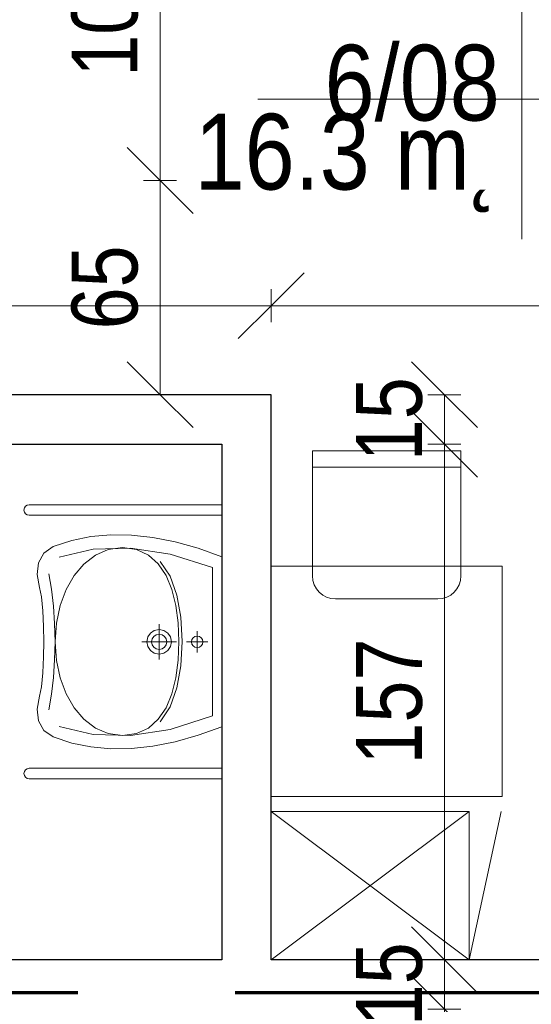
# Model space of a CAD drawing. Header units: centimetres. Extents: x -1631 to 21770, y -8842 to 3590.
# Tile 82 of 133: x 789 to 944, y 1002 to 1301. Entities that reach past the tile are written whole.
import ezdxf

# ---------------------------------------------------------------- set-up
doc = ezdxf.new("R2010")
doc.units = ezdxf.units.CM
doc.linetypes.add('Długa kreska', pattern=[142.875, 95.25, -47.625])
for name, color, linetype, lineweight in [('A-ANNO-DIMS', 211, 'Continuous', 13), ('A-ANNO-DIMS-100', 211, 'Continuous', 13), ('A-AREA-IDEN', 2, 'Continuous', 13), ('A-DETL', 90, 'Continuous', 9), ('A-WALL', 113, 'Continuous', 13), ('I-FURN', 30, 'Continuous', 9), ('P-SANR-FIXT', 6, 'Continuous', 9)]:
    doc.layers.add(name, color=color, linetype=linetype, lineweight=lineweight)
doc.styles.add('Arial Narrow_5', font='ARIALN.TTF', dxfattribs={"height": 20})
doc.styles.add('Arial_11', font='arial.ttf', dxfattribs={"width": 0.85, "height": 23})
doc.dimstyles.new('Diagonal_1_100__0__wewnętrzne', dxfattribs={"dimscale": 30.48, "dimtxt": 20.468619, "dimasz": 0.656168, "dimexe": 0.164042, "dimexo": 0.0625, "dimgap": 0.032808, "dimtad": 1, "dimdec": 0, "dimdsep": 46, "dimtxsty": 'Arial Narrow_5', "dimblk1": 'OBLIQUE', "dimblk2": 'OBLIQUE', "dimsah": 1, "dimcen": 0.09, "dimazin": 0, "dimtfac": 1, "dimtdec": 4, "dimtix": 1, "dimtmove": 0, "dimatfit": 3, "dimfxl": 0, "dimtvp": 1, "dimtolj": 1, "dimtzin": 0, "dimarcsym": 0})
doc.dimstyles.new('Diagonal_1_100__0__wewnętrzne_2', dxfattribs={"dimscale": 30.48, "dimtxt": 20.468619, "dimasz": 0.656168, "dimexe": 0.164042, "dimexo": 0.0625, "dimgap": 0.032808, "dimtad": 1, "dimdec": 0, "dimdsep": 46, "dimtxsty": 'Arial Narrow_5', "dimblk1": 'OBLIQUE', "dimblk2": 'OBLIQUE', "dimsah": 1, "dimcen": 0.09, "dimazin": 0, "dimtfac": 1, "dimtdec": 4, "dimtix": 1, "dimtmove": 2, "dimatfit": 3, "dimfxl": 0, "dimtvp": 1, "dimtolj": 1, "dimtzin": 0, "dimarcsym": 0})

# ---------------------------------------------------------------- blocks, each defined once
blk = doc.blocks.new('Blat - Blat-V1-6_piętro IV __13_80 m_ - stan projektowany')
at = {"layer": 'I-FURN'}
for p, q in [((70, 70), (0, 70)), ((70, 0), (70, 70)), ((0, 0), (70, 0))]:
    blk.add_line(p, q, dxfattribs=at)
blk = doc.blocks.new('umywalka dla N_65x56 koło - Type 1-2359175-6_piętro IV __13_80 m_ - stan projektowany')
at = {"layer": 'P-SANR-FIXT'}
for p, q in [((-29.1, -65.9), (-29.1, -7.5)), ((-25.9, -65.9), (-25.9, -7.5)), ((-15.89, -14.7), (-13.31, -7.5)), ((38.31, -7.5), (40.89, -14.7)), ((50.9, -65.9), (50.9, -7.5)), ((54.1, -7.5), (54.1, -65.9)), ((-14.09, -23.15), (-10.01, -10.3)), ((-10.01, -10.3), (12.5, -10.3)), ((12.5, -10.3), (35.01, -10.3)), ((12.5, -18.23), (12.5, -11.72)), ((35.01, -10.3), (39.09, -23.15)), ((-17.85, -21.67), (-15.89, -14.7)), ((10.89, -14.3), (10.75, -14.98)), ((11.26, -13.74), (10.89, -14.3)), ((11.82, -13.36), (11.26, -13.74)), ((12.5, -13.22), (11.82, -13.36)), ((13.18, -13.36), (12.5, -13.22)), ((13.74, -13.74), (13.18, -13.36)), ((14.11, -14.3), (13.74, -13.74)), ((14.25, -14.98), (14.11, -14.3)), ((40.89, -14.7), (42.85, -21.67)), ((15.75, -14.98), (9.25, -14.98)), ((10.75, -14.98), (10.89, -15.66)), ((10.89, -15.66), (11.26, -16.21)), ((11.26, -16.21), (11.82, -16.59)), ((11.82, -16.59), (12.5, -16.73)), ((12.5, -16.73), (13.18, -16.59)), ((13.18, -16.59), (13.74, -16.21)), ((13.74, -16.21), (14.11, -15.66)), ((14.11, -15.66), (14.25, -14.98)), ((5.06, -19.92), (-1.64, -21.13)), ((1.45, -21.46), (6.76, -20.76)), ((12.43, -19.54), (5.06, -19.92)), ((6.76, -20.76), (12.43, -20.54)), ((19.81, -19.92), (12.43, -19.54)), ((12.43, -20.54), (18.1, -20.76)), ((18.1, -20.76), (23.42, -21.46)), ((26.51, -21.13), (19.81, -19.92)), ((-19.18, -28.39), (-17.85, -21.67)), ((-15.95, -35.24), (-14.09, -23.15)), ((-7.38, -23.21), (-11.89, -26.24)), ((-7.63, -24.42), (-3.39, -22.67)), ((-1.64, -21.13), (-7.38, -23.21)), ((-3.39, -22.67), (1.45, -21.46)), ((9.85, -23.86), (9.04, -25.06)), ((11.04, -23.06), (9.85, -23.86)), ((12.5, -22.76), (11.04, -23.06)), ((12.5, -31.76), (12.5, -21.26)), ((13.96, -23.06), (12.5, -22.76)), ((15.15, -23.86), (13.96, -23.06)), ((15.96, -25.06), (15.15, -23.86)), ((23.42, -21.46), (28.26, -22.67)), ((32.25, -23.21), (26.51, -21.13)), ((28.26, -22.67), (32.5, -24.42)), ((36.76, -26.24), (32.25, -23.21)), ((39.09, -23.15), (40.95, -35.24)), ((42.85, -21.67), (44.18, -28.39)), ((-13.8, -29.72), (-11.14, -26.76)), ((-11.14, -26.76), (-7.63, -24.42)), ((7.16, -26.51), (17.84, -26.51)), ((9.04, -25.06), (8.75, -26.51)), ((8.75, -26.51), (9.04, -27.97)), ((10.38, -25.62), (10.2, -26.51)), ((10.2, -26.51), (10.38, -27.41)), ((10.87, -24.89), (10.38, -25.62)), ((11.61, -24.39), (10.87, -24.89)), ((12.5, -24.21), (11.61, -24.39)), ((13.39, -24.39), (12.5, -24.21)), ((14.13, -24.89), (13.39, -24.39)), ((14.62, -25.62), (14.13, -24.89)), ((14.8, -26.51), (14.62, -25.62)), ((14.62, -27.41), (14.8, -26.51)), ((16.25, -26.51), (15.96, -25.06)), ((15.96, -27.97), (16.25, -26.51)), ((32.5, -24.42), (36.01, -26.76)), ((36.01, -26.76), (38.67, -29.72)), ((-19.89, -34.88), (-19.18, -28.39)), ((-15.49, -33.33), (-13.8, -29.72)), ((9.04, -27.97), (9.85, -29.16)), ((9.85, -29.16), (11.04, -29.97)), ((10.38, -27.41), (10.87, -28.14)), ((10.87, -28.14), (11.61, -28.63)), ((11.61, -28.63), (12.5, -28.81)), ((12.5, -28.81), (13.39, -28.63)), ((13.39, -28.63), (14.13, -28.14)), ((13.96, -29.97), (15.15, -29.16)), ((14.13, -28.14), (14.62, -27.41)), ((15.15, -29.16), (15.96, -27.97)), ((38.67, -29.72), (40.36, -33.33)), ((44.18, -28.39), (44.89, -34.88)), ((11.04, -29.97), (12.5, -30.26)), ((12.5, -30.26), (13.96, -29.97)), ((-19.97, -41.14), (-19.89, -34.88)), ((-16.08, -37.64), (-15.49, -33.33)), ((-15.64, -46.48), (-15.95, -35.24)), ((40.36, -33.33), (40.95, -37.64)), ((40.95, -35.24), (40.64, -46.48)), ((44.89, -34.88), (44.97, -41.14)), ((-15.49, -41.92), (-16.08, -37.64)), ((40.95, -37.64), (40.36, -41.92)), ((-19.42, -47.19), (-19.97, -41.14)), ((44.97, -41.14), (44.42, -47.19)), ((-13.79, -45.83), (-15.49, -41.92)), ((40.36, -41.92), (38.68, -45.83)), ((-18.22, -53.01), (-19.42, -47.19)), ((-13.17, -56.78), (-15.64, -46.48)), ((-11.11, -49.31), (-13.79, -45.83)), ((38.68, -45.83), (36.03, -49.31)), ((40.64, -46.48), (38.17, -56.78)), ((44.42, -47.19), (43.22, -53.01)), ((-7.59, -52.29), (-11.11, -49.31)), ((36.03, -49.31), (32.54, -52.29)), ((-16.38, -58.62), (-18.22, -53.01)), ((-3.33, -54.72), (-7.59, -52.29)), ((32.54, -52.29), (28.31, -54.72)), ((43.22, -53.01), (41.38, -58.62)), ((1.52, -56.54), (-3.33, -54.72)), ((6.84, -57.67), (1.52, -56.54)), ((23.49, -56.54), (18.18, -57.67)), ((28.31, -54.72), (23.49, -56.54)), ((-14.43, -61.47), (-16.38, -58.62)), ((-8.14, -60.01), (-3.44, -59.13)), ((-3.44, -59.13), (1.64, -58.58)), ((1.64, -58.58), (6.99, -58.24)), ((12.52, -58.06), (6.84, -57.67)), ((6.99, -58.24), (12.48, -58.02)), ((12.48, -58.02), (17.98, -58.24)), ((18.18, -57.67), (12.52, -58.06)), ((17.98, -58.24), (23.33, -58.58)), ((23.33, -58.58), (28.41, -59.13)), ((28.41, -59.13), (33.11, -60.01)), ((41.38, -58.62), (39.43, -61.47)), ((-11.49, -63.08), (-14.43, -61.47)), ((-1.14, -62.22), (-3.96, -62.78)), ((3.08, -61.79), (-1.14, -62.22)), ((7.9, -61.54), (3.08, -61.79)), ((12.5, -61.51), (7.9, -61.54)), ((17.1, -61.54), (12.5, -61.51)), ((21.92, -61.79), (17.1, -61.54)), ((26.14, -62.22), (21.92, -61.79)), ((28.96, -62.78), (26.14, -62.22)), ((39.43, -61.47), (36.49, -63.08)), ((-7.9, -63.51), (-11.49, -63.08)), ((-3.96, -62.78), (-7.9, -63.51)), ((32.9, -63.51), (28.96, -62.78)), ((36.49, -63.08), (32.9, -63.51))]:
    blk.add_line(p, q, dxfattribs=at)
for centre in [(-27.5, -65.9), (52.5, -65.9)]:
    blk.add_arc(centre, 1.6, 180, 0, dxfattribs=at)
blk = doc.blocks.new('krzesło - krzesło-823058-6_piętro IV __13_80 m_ - stan projektowany')
at = {"layer": 'I-FURN'}
for p, q in [((-22.5, 22.5), (-22.5, -15.5)), ((22.5, 22.5), (-22.5, 22.5)), ((22.5, -15.5), (22.5, 22.5)), ((22.5, 17.5), (-22.5, 17.5)), ((-15.5, -22.5), (15.5, -22.5))]:
    blk.add_line(p, q, dxfattribs=at)
for centre, start, end in [((-15.5, -15.5), 180, 270), ((15.5, -15.5), 270, 0)]:
    blk.add_arc(centre, 7, start, end, dxfattribs=at)
blk = doc.blocks.new('szafka szatniowa - szafki bez siedziska-1348991-6_piętro IV __13_80 m_ - stan projektowany')
at = {"layer": 'I-FURN'}
for p, q in [((22.5, 0), (-22.5, -60)), ((22.5, -60), (-22.5, 0)), ((22.5, -60), (22.5, 0)), ((-22.5, -60), (22.5, -69.71)), ((-22.5, -60), (22.5, -60))]:
    blk.add_line(p, q, dxfattribs=at)
blk = doc.blocks.new('DIMBLOCK62-6_piętro IV __13_80 m_ - stan projektowany')
at = {"layer": 'A-ANNO-DIMS-100', "transparency": 16777216}
for p, q in [((917.9, 1000.83), (907.9, 1010.83)), ((912.9, 1000.83), (922.9, 1000.83)), ((917.9, 1000.83), (912.9, 1000.83)), ((917.9, 800.83), (917.9, 1000.83)), ((917.9, 1000.83), (927.9, 990.83)), ((917.9, 800.83), (907.9, 810.83)), ((912.9, 800.83), (922.9, 800.83)), ((917.9, 800.83), (912.9, 800.83)), ((917.9, 800.83), (927.9, 790.83))]:
    blk.add_line(p, q, dxfattribs=at)
at = {"layer": 'A-ANNO-DIMS-100', "color": 0, "transparency": 16777216, "insert": (891.05, 901.47), "char_height": 20, "width": 45.6158, "attachment_point": 1, "rotation": 90, "line_spacing_factor": 0.974696, "style": 'Arial Narrow_5'}
blk.add_mtext('200', dxfattribs=at)
blk = doc.blocks.new('_Oblique')
at = {"color": 0, "linetype": 'ByBlock', "lineweight": -2}
blk.add_line((-0.5, -0.5), (0.5, 0.5), dxfattribs=at)
blk = doc.blocks.new('DIMBLOCK63-6_piętro IV __13_80 m_ - stan projektowany')
at = {"layer": 'A-ANNO-DIMS-100', "transparency": 16777216}
for p, q in [((917.9, 1015.83), (907.9, 1025.83)), ((912.9, 1015.83), (922.9, 1015.83)), ((917.9, 1015.83), (912.9, 1015.83)), ((917.9, 1000.83), (917.9, 1015.83)), ((917.9, 1015.83), (927.9, 1005.83)), ((917.9, 1000.83), (907.9, 1010.83)), ((912.9, 1000.83), (922.9, 1000.83)), ((917.9, 1000.83), (912.9, 1000.83)), ((917.9, 1000.83), (927.9, 990.83))]:
    blk.add_line(p, q, dxfattribs=at)
at = {"layer": 'A-ANNO-DIMS-100', "color": 0, "transparency": 16777216, "insert": (891.05, 995.65), "char_height": 20, "width": 30.4105, "attachment_point": 1, "rotation": 90, "line_spacing_factor": 0.974696, "style": 'Arial Narrow_5'}
blk.add_mtext('15', dxfattribs=at)
blk = doc.blocks.new('DIMBLOCK64-6_piętro IV __13_80 m_ - stan projektowany')
at = {"layer": 'A-ANNO-DIMS-100', "transparency": 16777216}
for p, q in [((917.9, 1172.33), (907.9, 1182.33)), ((912.9, 1172.33), (922.9, 1172.33)), ((917.9, 1172.33), (912.9, 1172.33)), ((917.9, 1015.83), (917.9, 1172.33)), ((917.9, 1172.33), (927.9, 1162.33)), ((917.9, 1015.83), (907.9, 1025.83)), ((912.9, 1015.83), (922.9, 1015.83)), ((917.9, 1015.83), (912.9, 1015.83)), ((917.9, 1015.83), (927.9, 1005.83))]:
    blk.add_line(p, q, dxfattribs=at)
at = {"layer": 'A-ANNO-DIMS-100', "color": 0, "transparency": 16777216, "insert": (891.05, 1075.07), "char_height": 20, "width": 45.6158, "attachment_point": 1, "rotation": 90, "line_spacing_factor": 0.974696, "style": 'Arial Narrow_5'}
blk.add_mtext('157', dxfattribs=at)
blk = doc.blocks.new('DIMBLOCK65-6_piętro IV __13_80 m_ - stan projektowany')
at = {"layer": 'A-ANNO-DIMS-100', "transparency": 16777216}
for p, q in [((917.9, 1187.33), (907.9, 1197.33)), ((912.9, 1187.33), (922.9, 1187.33)), ((917.9, 1187.33), (912.9, 1187.33)), ((917.9, 1172.33), (917.9, 1187.33)), ((917.9, 1187.33), (927.9, 1177.33)), ((917.9, 1172.33), (907.9, 1182.33)), ((912.9, 1172.33), (922.9, 1172.33)), ((917.9, 1172.33), (912.9, 1172.33)), ((917.9, 1172.33), (927.9, 1162.33))]:
    blk.add_line(p, q, dxfattribs=at)
at = {"layer": 'A-ANNO-DIMS-100', "color": 0, "transparency": 16777216, "insert": (891.05, 1167.15), "char_height": 20, "width": 30.4105, "attachment_point": 1, "rotation": 90, "line_spacing_factor": 0.974696, "style": 'Arial Narrow_5'}
blk.add_mtext('15', dxfattribs=at)
blk = doc.blocks.new('DIMBLOCK71-6_piętro IV __13_80 m_ - stan projektowany')
at = {"layer": 'A-ANNO-DIMS-100', "transparency": 16777216}
for p, q in [((831.65, 1252.33), (821.65, 1262.33)), ((826.65, 1252.33), (836.65, 1252.33)), ((831.65, 1252.33), (826.65, 1252.33)), ((831.65, 1187.33), (831.65, 1252.33)), ((831.65, 1252.33), (841.65, 1242.33)), ((831.65, 1187.33), (821.65, 1197.33)), ((826.65, 1187.33), (836.65, 1187.33)), ((831.65, 1187.33), (826.65, 1187.33)), ((831.65, 1187.33), (841.65, 1177.33))]:
    blk.add_line(p, q, dxfattribs=at)
at = {"layer": 'A-ANNO-DIMS-100', "color": 0, "transparency": 16777216, "insert": (804.8, 1207.15), "char_height": 20, "width": 30.4105, "attachment_point": 1, "rotation": 90, "line_spacing_factor": 0.974696, "style": 'Arial Narrow_5'}
blk.add_mtext('65', dxfattribs=at)
blk = doc.blocks.new('DIMBLOCK72-6_piętro IV __13_80 m_ - stan projektowany')
at = {"layer": 'A-ANNO-DIMS-100', "transparency": 16777216}
for p, q in [((831.65, 1353.33), (821.65, 1363.33)), ((826.65, 1353.33), (836.65, 1353.33)), ((831.65, 1353.33), (826.65, 1353.33)), ((831.65, 1252.33), (831.65, 1353.33)), ((831.65, 1353.33), (841.65, 1343.33)), ((831.65, 1252.33), (821.65, 1262.33)), ((826.65, 1252.33), (836.65, 1252.33)), ((831.65, 1252.33), (826.65, 1252.33)), ((831.65, 1252.33), (841.65, 1242.33))]:
    blk.add_line(p, q, dxfattribs=at)
at = {"layer": 'A-ANNO-DIMS-100', "color": 0, "transparency": 16777216, "insert": (804.8, 1283.82), "char_height": 20, "width": 45.6158, "attachment_point": 1, "rotation": 90, "line_spacing_factor": 0.974696, "style": 'Arial Narrow_5'}
blk.add_mtext('101', dxfattribs=at)
blk = doc.blocks.new('DIMBLOCK105-6_piętro IV __13_80 m_ - stan projektowany')
at = {"layer": 'A-ANNO-DIMS-100', "transparency": 16777216}
for p, q in [((865.38, 1214.34), (875.38, 1224.34)), ((1192.38, 1214.34), (1202.38, 1224.34)), ((865.38, 1209.34), (865.38, 1219.34)), ((1192.38, 1209.34), (1192.38, 1219.34)), ((865.38, 1214.34), (855.38, 1204.34)), ((1192.38, 1214.34), (865.38, 1214.34)), ((865.38, 1214.34), (865.38, 1209.34)), ((1192.38, 1214.34), (1182.38, 1204.34)), ((1192.38, 1214.34), (1192.38, 1209.34))]:
    blk.add_line(p, q, dxfattribs=at)
at = {"layer": 'A-ANNO-DIMS-100', "color": 0, "transparency": 16777216, "insert": (975.42, 1241.19), "char_height": 20, "width": 45.6158, "attachment_point": 1, "line_spacing_factor": 0.974696, "style": 'Arial Narrow_5'}
blk.add_mtext('327', dxfattribs=at)
blk = doc.blocks.new('DIMBLOCK106-6_piętro IV __13_80 m_ - stan projektowany')
at = {"layer": 'A-ANNO-DIMS-100', "transparency": 16777216}
for p, q in [((542.38, 1214.34), (552.38, 1224.34)), ((865.38, 1214.34), (875.38, 1224.34)), ((542.38, 1209.34), (542.38, 1219.34)), ((865.38, 1209.34), (865.38, 1219.34)), ((542.38, 1214.34), (532.38, 1204.34)), ((865.38, 1214.34), (542.38, 1214.34)), ((542.38, 1214.34), (542.38, 1209.34)), ((865.38, 1214.34), (855.38, 1204.34)), ((865.38, 1214.34), (865.38, 1209.34))]:
    blk.add_line(p, q, dxfattribs=at)
at = {"layer": 'A-ANNO-DIMS-100', "color": 0, "transparency": 16777216, "insert": (684.87, 1241.19), "char_height": 20, "width": 45.6158, "attachment_point": 1, "line_spacing_factor": 0.974696, "style": 'Arial Narrow_5'}
blk.add_mtext('323', dxfattribs=at)
blk = doc.blocks.new('METKA_POMIESZCZENIA2 - Rozbudowana - bez ramki-2396678-6_piętro IV __13_80 m_ - stan projektowany')
at = {"layer": 'A-AREA-IDEN'}
for p, q in [((0, 0.425), (0, 0)), ((0.0976, 0), (-0.8, 0)), ((-0.8, 0), (0.9, 0)), ((0, 0), (0, -0.425))]:
    blk.add_line(p, q, dxfattribs=at)

msp = doc.modelspace()

# ---------------------------------------------------------------- linework, layer by layer
at = {"layer": 'A-DETL', "linetype": 'Długa kreska', "lineweight": 70}
msp.add_line((1235.38, 1005.83), (294.38, 1005.83), dxfattribs=at)
at = {"layer": 'A-WALL', "color": 7, "lineweight": 25}
for p, q in [((865.38, 1187.33), (762.88, 1187.33)), ((865.38, 1015.83), (865.38, 1187.33)), ((762.88, 1172.33), (850.38, 1172.33)), ((850.38, 1172.33), (850.38, 1015.83)), ((850.38, 1015.83), (560.88, 1015.83)), ((1203.38, 1015.83), (865.38, 1015.83))]:
    msp.add_line(p, q, dxfattribs=at)

# ---------------------------------------------------------------- block references
at = {"layer": 'A-AREA-IDEN', "xscale": 99.99999999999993, "yscale": 99.99999999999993, "zscale": 99.99999999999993}
msp.add_blockref('METKA_POMIESZCZENIA2 - Rozbudowana - bez ramki-2396678-6_piętro IV __13_80 m_ - stan projektowany', (941.33, 1276.99), dxfattribs=at)
at = {"layer": 'I-FURN'}
for name, p in [('krzesło - krzesło-823058-6_piętro IV __13_80 m_ - stan projektowany', (900.38, 1147.83)), ('Blat - Blat-V1-6_piętro IV __13_80 m_ - stan projektowany', (865.38, 1065.33))]:
    msp.add_blockref(name, p, dxfattribs=at)
at = {"layer": 'I-FURN', "rotation": 89.99999999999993}
msp.add_blockref('szafka szatniowa - szafki bez siedziska-1348991-6_piętro IV __13_80 m_ - stan projektowany', (865.38, 1038.33), dxfattribs=at)
at = {"layer": 'P-SANR-FIXT', "rotation": 270}
msp.add_blockref('umywalka dla N_65x56 koło - Type 1-2359175-6_piętro IV __13_80 m_ - stan projektowany', (857.88, 1124.83), dxfattribs=at)

# ---------------------------------------------------------------- texts
at = {"layer": 'A-AREA-IDEN', "char_height": 23, "line_spacing_factor": 0.936439, "style": 'Arial_11'}
for s, insert, width, attachment_point in [('\\pt84.99995,169.9999,255.00008,340.00003,424.99998,509.99993,595.00011,680.00006,765.00001,849.99996,934.99991,1020.00009,1105.00004,1189.99999,1274.99994,1359.99989,1445.00007,1530.00002,1614.99997,1699.99992,1785.0001,1870.00005,1955,2039.99995,2124.9999,2210.00008,2295.00003,2379.99998,2464.99993,2550.00011,2635.00006,2720.00001;6/08', (934.68, 1270.21), 52.87, 9), ('\\pt84.99995,169.9999,255.00008,340.00003,424.99998,509.99993,595.00011,680.00006,765.00001,849.99996,934.99991,1020.00009,1105.00004,1189.99999,1274.99994,1359.99989,1445.00007,1530.00002,1614.99997,1699.99992,1785.0001,1870.00005,1955,2039.99995,2124.9999,2210.00008,2295.00003,2379.99998,2464.99993,2550.00011,2635.00006,2720.00001;16.3 m˛', (934.68, 1272.6), 91.63, 3)]:
    msp.add_mtext(s, dxfattribs=dict(at, insert=insert, width=width, attachment_point=attachment_point))

# ---------------------------------------------------------------- dimensions: what is measured, and where the dimension line sits
at = {"layer": 'A-ANNO-DIMS'}
for base, p1, p2, override, picture, middle in [((831.65, 1353.33), (826.65, 1252.33), (826.65, 1353.33), {"dimpost": '<>', "dimfxl": 101}, 'DIMBLOCK72-6_piętro IV __13_80 m_ - stan projektowany', (820.44, 1302.83)), ((831.65, 1252.33), (826.65, 1187.33), (826.65, 1252.33), {"dimpost": '<>', "dimfxl": 65}, 'DIMBLOCK71-6_piętro IV __13_80 m_ - stan projektowany', (820.44, 1219.83)), ((917.9, 1187.33), (912.9, 1172.33), (912.9, 1187.33), {"dimpost": '<>', "dimfxl": 15}, 'DIMBLOCK65-6_piętro IV __13_80 m_ - stan projektowany', (906.68, 1179.83)), ((917.89516433, 1172.32555458), (912.89516433, 1015.82555458), (912.89516433, 1172.32555458), {"dimpost": '<>', "dimfxl": 156.5}, 'DIMBLOCK64-6_piętro IV __13_80 m_ - stan projektowany', (906.68370452, 1094.07555458)), ((917.9, 1015.83), (912.9, 1000.83), (912.9, 1015.83), {"dimpost": '<>', "dimfxl": 15}, 'DIMBLOCK63-6_piętro IV __13_80 m_ - stan projektowany', (906.68, 1008.33))]:
    dim = msp.add_linear_dim(base=base, p1=p1, p2=p2, angle=90, dimstyle='Diagonal_1_100__0__wewnętrzne', override=override, dxfattribs=at)
    dim.commit()
    dim.dimension.update_dxf_attribs({"geometry": picture, "text_midpoint": middle})
dim = msp.add_linear_dim(base=(542.38, 1214.34), p1=(865.38, 1209.34), p2=(542.38, 1209.34), dimstyle='Diagonal_1_100__0__wewnętrzne', override={"dimpost": '<>', "dimfxl": 323}, dxfattribs=at)
dim.commit()
dim.dimension.update_dxf_attribs({"geometry": 'DIMBLOCK106-6_piętro IV __13_80 m_ - stan projektowany', "text_midpoint": (703.88, 1225.56)})
dim = msp.add_linear_dim(base=(865.38, 1214.34), p1=(1192.38, 1209.34), p2=(865.38, 1209.34), dimstyle='Diagonal_1_100__0__wewnętrzne_2', override={"dimpost": '<>', "dimfxl": 327}, dxfattribs=at)
dim.commit()
dim.dimension.update_dxf_attribs({"geometry": 'DIMBLOCK105-6_piętro IV __13_80 m_ - stan projektowany', "text_midpoint": (998.23, 1227.86), "dimtype": 160, "text_rotation": 360})
dim = msp.add_linear_dim(base=(917.9, 1000.83), p1=(912.9, 800.83), p2=(912.9, 1000.83), angle=90, dimstyle='Diagonal_1_100__0__wewnętrzne_2', override={"dimpost": '<>', "dimfxl": 200}, dxfattribs=at)
dim.commit()
dim.dimension.update_dxf_attribs({"geometry": 'DIMBLOCK62-6_piętro IV __13_80 m_ - stan projektowany', "text_midpoint": (904.38, 924.28), "dimtype": 160, "text_rotation": 90})

doc.saveas('drawing.dxf')
